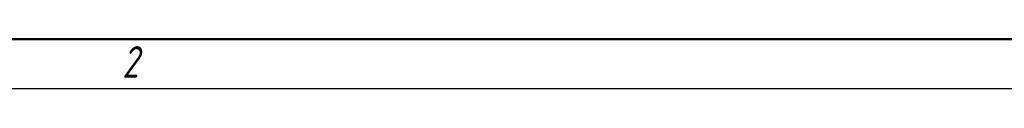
# Model space of a CAD drawing. Header units: millimetres. Extents: x -2878 to 5817, y -195 to 746.
# Tile 3 of 14: x 189 to 387, y 0 to 10. Entities that reach past the tile are written whole.
import ezdxf

# ---------------------------------------------------------------- set-up
doc = ezdxf.new("R2010")
doc.units = ezdxf.units.MM
doc.header["$LTSCALE"] = 2
doc.layers.add('Кромка (ГОСТ)', color=7, linetype='Continuous', lineweight=50)
doc.styles.add('Альтернативный текст (ГОСТ)', font='arial.ttf', dxfattribs={"width": 0.8})

# ---------------------------------------------------------------- blocks, each defined once
blk = doc.blocks.new('Рамки ГОСТ - Рамка')
at = {"layer": 'Кромка (ГОСТ)'}
blk.add_line((20, 5), (415, 5), dxfattribs=at)
at = {"layer": 'Кромка (ГОСТ)', "lineweight": 25}
blk.add_line((420, 0), (0, 0), dxfattribs=at)
at = {"layer": 'Кромка (ГОСТ)', "insert": (104.989, 4.299), "char_height": 3.17, "width": 5.23282, "attachment_point": 1, "style": 'Альтернативный текст (ГОСТ)'}
blk.add_mtext('\\fGOST Common|b0|i1;{\\H3.1700;2}', dxfattribs=at)

msp = doc.modelspace()

# ---------------------------------------------------------------- block references
at = {"xscale": 2, "yscale": 2, "zscale": 2}
msp.add_blockref('Рамки ГОСТ - Рамка', (0, 0), dxfattribs=at)

doc.saveas('drawing.dxf')
